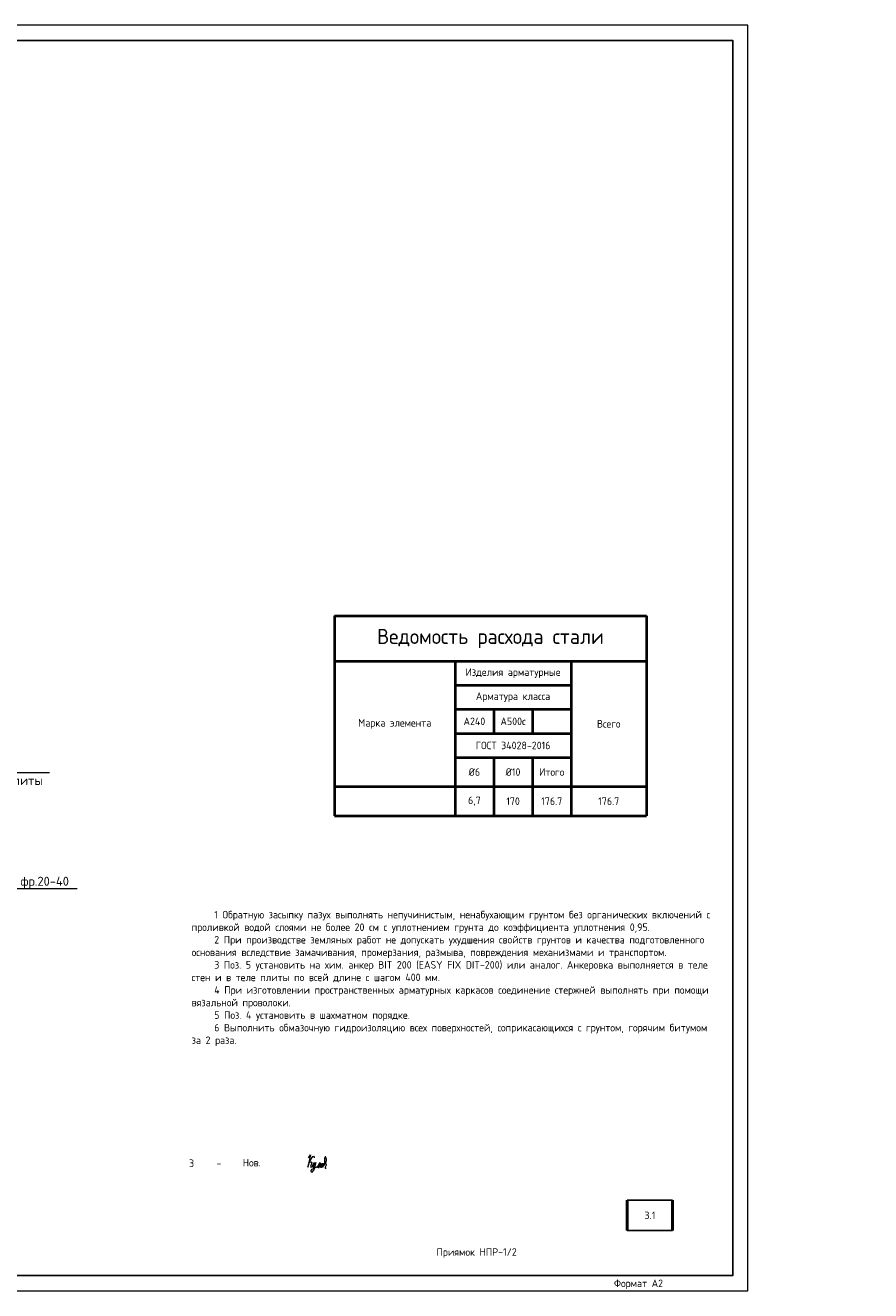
# Model space of a CAD drawing. Header units: millimetres. Extents: x 130535 to 1380046, y -231620 to 121434.
# Tile 34 of 135: x 380020 to 408072, y -52003 to -10003. Entities that reach past the tile are written whole.
import ezdxf
from ezdxf import colors
from ezdxf.entities.mleader import LeaderData, LeaderLine
from ezdxf.enums import TextEntityAlignment as Align
from ezdxf.math import Vec2, Vec3

# ---------------------------------------------------------------- set-up
doc = ezdxf.new("R2010")
doc.units = ezdxf.units.MM
for name, color, linetype, lineweight in [('АС-Таблицы', 7, 'Continuous', 20), ('Выноски', 7, 'Continuous', 20), ('Основная 0.6', 7, 'Continuous', 60), ('Символы 0.20', 7, 'Continuous', 20), ('Текст', 7, 'Continuous', 25), ('Текст 0.25', 7, 'Continuous', 25), ('ТОНКИЕ', 7, 'Continuous', 9)]:
    doc.layers.add(name, color=color, linetype=linetype, lineweight=lineweight)
doc.layers.add('ТОЛСТЫЕ_ОСНОВНЫЕ', color=7, linetype='Continuous')
doc.styles.add('GOST-2.304_Type-B', font='GOST_Common.ttf')
doc.styles.add('style1', font='GOST_Common.ttf', dxfattribs={"height": 500})
doc.styles.add('ГОСТ', font='isocpeur.TTF')

# ---------------------------------------------------------------- blocks, each defined once
blk = doc.blocks.new('*U1419')
at = {"layer": 'ТОЛСТЫЕ_ОСНОВНЫЕ'}
for p, q in [((8, 5), (8, 90)), ((8, 90), (20, 90)), ((13, 5), (13, 90)), ((8, 65), (20, 65)), ((8, 30), (20, 30)), ((20, 5), (8, 5))]:
    blk.add_line(p, q, dxfattribs=at)
blk.add_lwpolyline([(20, 5), (589, 5), (589, 415), (20, 415)], close=True, dxfattribs=at)
at = {"layer": 'ТОНКИЕ'}
blk.add_lwpolyline([(0, 0), (594, 0), (594, 420), (0, 420)], close=True, dxfattribs=at)
at = {"layer": 'Текст', "style": 'style1'}
for s, p in [('Взам.инв.№', (10.5, 77.5)), ('Подпись и дата', (10.5, 47.5)), ('Инв.№ подл.', (10.5, 17.5))]:
    blk.add_text(s, height=3, rotation=90, dxfattribs=at).set_placement(p, align=Align.MIDDLE)
blk.add_text('Формат А2', height=2.5, dxfattribs=at).set_placement((549.57, 1.2))
blk = doc.blocks.new('*T590')
at = {"layer": 'АС-Таблицы', "color": 0, "linetype": 'ByBlock', "lineweight": -2}
for p, q in [((0, 0), (1500, 0)), ((0, -1000), (1500, -1000))]:
    blk.add_line(p, q, dxfattribs=at)
at = {"layer": 'АС-Таблицы', "color": 0, "linetype": 'ByBlock', "lineweight": 50}
for p, q in [((0, 0), (0, -1000)), ((1500, 0), (1500, -1000))]:
    blk.add_line(p, q, dxfattribs=at)
at = {"layer": 'АС-Таблицы', "color": 0, "insert": (750, -500), "char_height": 250, "width": 1000, "attachment_point": 5, "style": 'ГОСТ'}
blk.add_mtext('3.1', dxfattribs=at)
blk = doc.blocks.new('*T589')
at = {"layer": 'Основная 0.6', "color": 0, "lineweight": 40, "transparency": 16777216}
for p, q in [((0, 0), (10350, 0)), ((0, 0), (0, -6633)), ((10350, 0), (10350, -6633)), ((0, -1500), (10350, -1500)), ((4000, -1500), (4000, -6633)), ((7850, -1500), (7850, -6633)), ((4000, -2300), (7850, -2300)), ((4000, -3100), (7850, -3100)), ((5283, -3100), (5283, -3900)), ((6567, -3100), (6567, -3900)), ((4000, -3900), (7850, -3900)), ((4000, -4700), (7850, -4700)), ((5283, -4700), (5283, -6633)), ((6567, -4700), (6567, -6633)), ((0, -5667), (10350, -5667)), ((0, -6633), (10350, -6633))]:
    blk.add_line(p, q, dxfattribs=at)
at = {"layer": 'Основная 0.6', "color": 0, "transparency": 16777216, "attachment_point": 5, "style": 'GOST-2.304_Type-B'}
for s, insert, char_height, width in [('Ведомость расхода стали', (5175, -750), 500, 10050), ('Изделия арматурные', (5925, -1900), 250, 3550), ('Арматура класса', (5925, -2700), 250, 3550), ('А240', (4642, -3500), 250, 983.33), ('А500с', (5925, -3500), 250, 983.33), ('Марка элемента', (2000, -3583), 250, 3700), ('Всего', (9100, -3583), 250, 2200), ('ГОСТ 34028-2016', (5925, -4300), 250, 3550), ('%%C6', (4642, -5183), 250, 983.33), ('%%C10', (5925, -5183), 250, 983.33), ('Итого', (7208, -5183), 250, 983.33), ('6,7', (4642, -6150), 250, 983.33), ('170', (5925, -6150), 250, 983.33), ('176.7', (7208, -6150), 250, 983.33), ('176.7', (9100, -6150), 250, 2200)]:
    blk.add_mtext(s, dxfattribs=dict(at, insert=insert, char_height=char_height, width=width))
blk = doc.blocks.new('_None')
blk = doc.blocks.new('11')
at = {"layer": 'Выноски'}
for p, q in [((47962, 66737), (47989, 66781)), ((47989, 66781), (48016, 66806)), ((48016, 66806), (48038, 66823)), ((48038, 66823), (48060, 66786)), ((48060, 66786), (48058, 66769)), ((47885, 66608), (47944, 66700)), ((47944, 66700), (47962, 66737))]:
    blk.add_line(p, q, dxfattribs=at)
blk.add_lwpolyline([(47863, 66761), (47937, 66865), (47843, 66458), (47885, 66564), (47905, 66616), (47954, 66628), (47979, 66606), (47957, 66539), (47937, 66487), (47947, 66458), (47991, 66470), (48051, 66611), (48041, 66569), (48023, 66505), (48023, 66448), (48065, 66448), (48090, 66529), (48110, 66608), (48043, 66369), (47972, 66275), (47954, 66344), (47991, 66389), (48078, 66431), (48142, 66470), (48154, 66441), (48204, 66512), (48246, 66606), (48209, 66455), (48204, 66418), (48295, 66574), (48265, 66463), (48265, 66455), (48312, 66453), (48342, 66529), (48347, 66584), (48337, 66465), (48349, 66453), (48401, 66569), (48443, 66616), (48461, 66678), (48466, 66727), (48436, 66811), (48399, 66754), (48399, 66618), (48389, 66549), (48374, 66507), (48416, 66564), (48441, 66576), (48451, 66524), (48433, 66482), (48419, 66453), (48424, 66428), (48458, 66421)], dxfattribs=at)

msp = doc.modelspace()

# ---------------------------------------------------------------- block references
at = {"xscale": 100, "yscale": 100, "zscale": 100}
msp.add_blockref('*U1419', (344595.6, -52002.6), dxfattribs=at)
for name, p in [('*T589', (390279.7, -29605.3)), ('*T590', (399995.6, -49002.6))]:
    msp.add_blockref(name, p)
at = {"layer": 'Выноски'}
msp.add_blockref('11', (341548.4, -114359.1), dxfattribs=at)

# ---------------------------------------------------------------- texts
at = {"color": 1, "linetype": 'Continuous', "lineweight": 30, "insert": (394995.6, -50752.6), "char_height": 250, "width": 7000, "attachment_point": 5, "style": 'GOST-2.304_Type-B'}
msp.add_mtext('{\\C256;Приямок НПР-1/2}', dxfattribs=at)
at = {"layer": 'Текст', "color": 7, "style": 'GOST-2.304_Type-B'}
for s, p in [('3', (385454.4, -47896.7)), ('-', (386364.4, -47895.2)), ('Нов.', (387233.3, -47878.7))]:
    msp.add_text(s, height=250, dxfattribs=at).set_placement(p)
at = {"layer": 'Текст 0.25', "insert": (385539.3, -39395.6), "char_height": 250, "attachment_point": 1, "style": 'GOST-2.304_Type-B'}
msp.add_mtext_dynamic_manual_height_columns('\\pxi3;1 Обратную засыпку пазух выполнять непучинистым, ненабухающим грунтом без органических включений с проливкой водой слоями не более 20 см с уплотнением грунта до коэффициента уплотнения 0,95.\\P2 При производстве земляных работ не допускать ухудшения свойств грунтов и качества подготовленного основания вследствие замачивания, промерзания, размыва, повреждения механизмами и транспортом.\\P3 Поз. 5 установить на хим. анкер BIT 200 (EASY FIX DIT-200) или аналог. Анкеровка выполняется в теле стен и в теле плиты по всей длине с шагом 400 мм.\\P4 При изготовлении пространственных арматурных каркасов соединение стержней выполнять при помощи вязальной проволоки. \\P5 Поз. 4 установить в шахматном порядке.\\P6 Выполнить обмазочную гидроизоляцию всех поверхностей, соприкасающихся с грунтом, горячим битумом за 2 раза.', width=17507.725, gutter_width=1250, heights=[0], dxfattribs=at)

# ---------------------------------------------------------------- leaders
at = {"layer": 'Символы 0.20', "ltscale": 100}
ml = msp.add_multileader_mtext('Standard', dxfattribs=at)
ml.set_content('Труба Тр\\Pниз трубы в уровне верха плиты', color=256, style='ГОСТ')
ml.set_leader_properties(color=256, linetype='ByLayer', lineweight=-1)
ml.set_arrow_properties(name='NONE')
ml.build(insert=Vec2(0, 0))
ml.multileader.update_dxf_attribs({"text_left_attachment_type": 6, "text_right_attachment_type": 6, "dogleg_length": 2.5, "arrow_head_size": 45, "scale": 100})
ctx = ml.context
ctx.base_point, ctx.scale, ctx.char_height, ctx.arrow_head_size, ctx.landing_gap_size, ctx.plane_origin = Vec3(374236, -34808.4), 100, 300, 45, 22.5, Vec3(368339.5, -38118.9)
ctx.left_attachment, ctx.right_attachment = 6, 6
notes = []
notes.append((ctx, [(1, (1, 1, 0), (373986, -34808.4), (1, 0), 250, [(0, [(373346.6, -36448.8)], 0, [])])]))
ctx.mtext.insert, ctx.mtext.width, ctx.mtext.flow_direction = Vec3(374258.5, -34418.4), 6442.783, 5
ml = msp.add_multileader_mtext('Standard', dxfattribs=at)
ml.set_content('Щебень фр.20-40', color=256, style='ГОСТ')
ml.set_leader_properties(color=256, linetype='ByLayer', lineweight=-1)
ml.set_arrow_properties(name='NONE')
ml.build(insert=Vec2(0, 0))
ml.multileader.update_dxf_attribs({"text_left_attachment_type": 6, "text_right_attachment_type": 6, "dogleg_length": 2.5, "arrow_head_size": 45, "scale": 100})
ctx = ml.context
ctx.base_point, ctx.scale, ctx.char_height, ctx.arrow_head_size, ctx.landing_gap_size, ctx.plane_origin = Vec3(378255, -38652.1), 100, 300, 45, 22.5, Vec3(372358.5, -41962.6)
ctx.left_attachment, ctx.right_attachment = 6, 6
notes.append((ctx, [(1, (1, 1, 0), (378005, -38652.1), (1, 0), 250, [(0, [(376254, -37225.6)], 0, [])])]))
ctx.mtext.insert, ctx.mtext.width, ctx.mtext.flow_direction = Vec3(378277.5, -38262.1), 2129.129, 5
for ctx, leaders in notes:
    for number, flags, end, landing, length, lines in leaders:
        leader = LeaderData()
        leader.index, (leader.has_last_leader_line, leader.has_dogleg_vector, leader.attachment_direction) = number, flags
        leader.last_leader_point, leader.dogleg_vector, leader.dogleg_length = Vec3(end), Vec3(landing), length
        for number, points, colour, breaks in lines:
            line = LeaderLine()
            line.index, line.vertices, line.color, line.breaks = number, Vec3.list(points), colors.encode_raw_color(colour), breaks
            leader.lines.append(line)
        ctx.leaders.append(leader)

doc.saveas('drawing.dxf')
